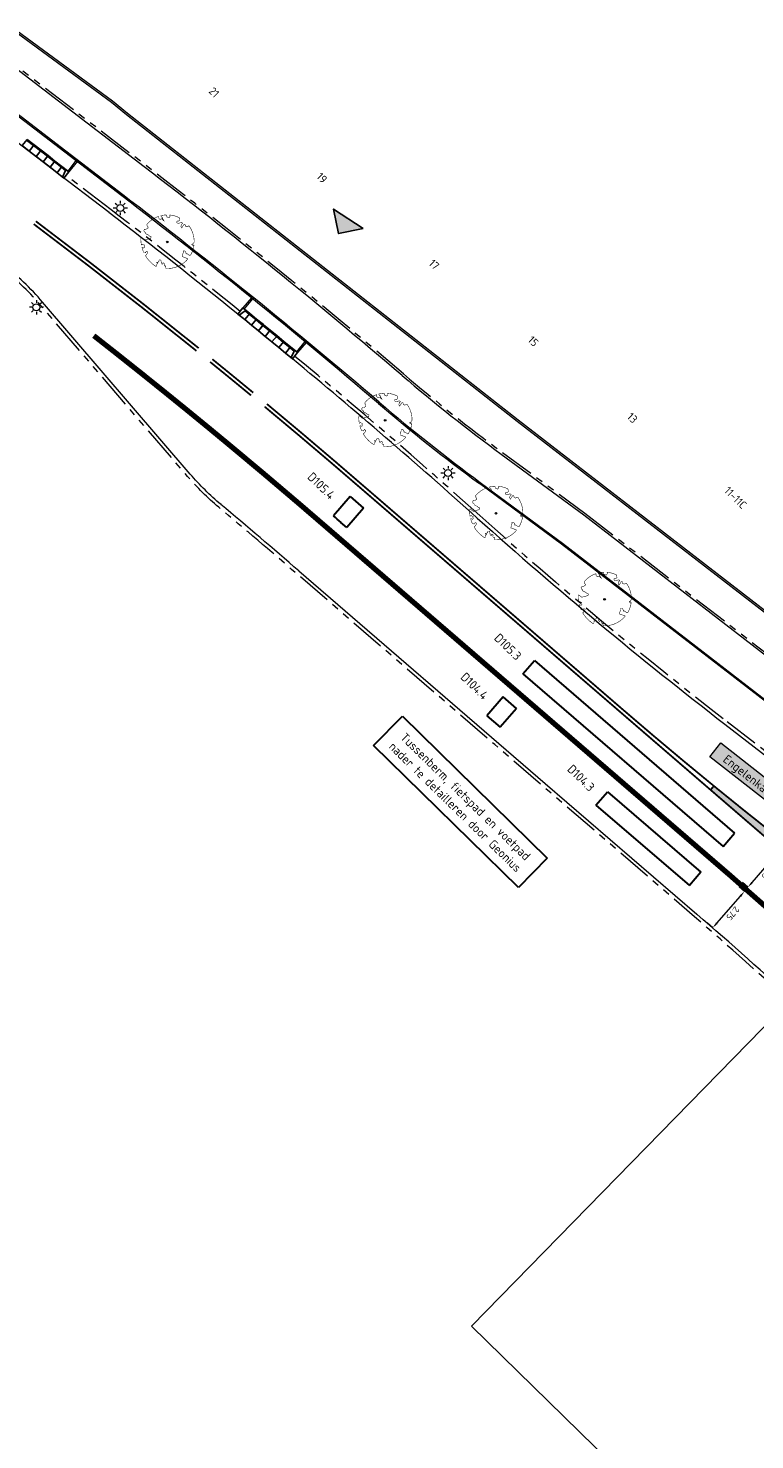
# Model space of a CAD drawing. Header units: metres. Extents: x 187485 to 190091, y 333584 to 335017.
# Tile 6 of 21: x 188952 to 188994, y 333972 to 334052. Entities that reach past the tile are written whole.
import ezdxf
from ezdxf.enums import TextEntityAlignment as Align
from ezdxf.lldxf.tags import DXFTag

# ---------------------------------------------------------------- set-up
doc = ezdxf.new("R2010")
doc.units = ezdxf.units.M
for name, pattern in [('VH-TROTTOIRBAND_180-200', [20, 10, -2, 2, -2, 2, -2]), ('VW-1-1_STREEP', [2, 1, -1]), ('VW-1-3_STREEP', [4, 1, -3])]:
    doc.linetypes.add(name, pattern=pattern)
doc.layers.get('Defpoints').update_dxf_attribs({"color": 151})
for name, color, linetype, lineweight in [('B-WE-OG-BEBOUWING-T18', 252, 'Continuous', 18), ('B-WE-OG-TOPOGRAFIE-T18', 7, 'Continuous', 18), ('N-WE-GR-BOOM-S', 7, 'Continuous', 18), ('N-WE-KL-ET_LS_OV_LICHTMAST-S', 7, 'Continuous', 25), ('N-WE-VH-KANTOPSLUITING_ELEMENT_INRIT-S', 5, 'Continuous', 25), ('N-WE-VH-KANTOPSLUITING_OPSLUITBAND_80X200-G', 5, 'VH-OPSLUITBAND_100X200', 15), ('N-WE-VH-KANTOPSLUITING_RIJWIELPADBAND_4-12 200-G', 5, 'VH-TROTTOIRBAND_180-200', 15), ('N-WE-VH-KANTOPSLUITING_TROTTOIRBAND_180 200-G', 5, 'VH-TROTTOIRBAND_180-200', 15), ('N-WE-VH-KANTOPSLUITING_TROTTOIRBAND_180 200_OENV-G', 1, 'VH-TROTTOIRBAND_180-200', 15), ('N-WE-VH-KANTOPSLUITING_VOORKANTBAND-G', 5, 'Continuous', 15), ('N-WE-VH-KANTOPSLUITING_VOORKANTBAND_OENV-G', 1, 'Continuous', 15), ('N-WE-VW-MARKERING_LANGS_STREEP_11_010_OENV-G', 1, 'VW-1-1_STREEP', 18), ('N-WE-VW-MARKERING_LANGS_STREEP_13_030_OENV-G', 1, 'VW-1-3_STREEP', 18), ('N-WE-VW-MARKERING_LANGS_STREEP_DOORGETROKKEN_010_OENV-G', 1, 'Continuous', 18), ('N-WE-VW-MARKERING_PUNTSTUK_OENV-V', 1, 'Continuous', 18), ('N-WE-VW-VRI-M', 7, 'Continuous', 20), ('N-WE-VW-VRI-ONTRUIMINGSTIJDEN_OTTO-G', 7, 'Continuous', 25), ('N-WE-VW-VRI_DETECTIELUS-T25', 7, 'Continuous', 30), ('N-WE-VW-VRI_DETECTIELUS_OENV-G', 3, 'Continuous', 30)]:
    doc.layers.add(name, color=color, linetype=linetype, lineweight=lineweight)
doc.layers.add('X-XX-AL-INRIT_LOCATIE-S', color=7, linetype='Continuous')
doc.styles.add('NLCS-ISO-M200-T18', font='NLCS-ISO.ttf', dxfattribs={"height": 0.36})
doc.styles.add('NLCS-ISO-M200-T25', font='NLCS-ISO.ttf', dxfattribs={"height": 0.5})
doc.styles.add('NLCS-ISO-M250-T18', font='NLCS-ISO.ttf', dxfattribs={"height": 0.45})
doc.styles.add('NLCS-ISO-M500-T25', font='NLCS-ISO.ttf', dxfattribs={"height": 1.25})
tags = doc.linetypes.add('VH-OPSLUITBAND_100X200', pattern=[16, 8, -2, 4, -2]).pattern_tags.tags
tags[10:11] = [DXFTag(74, 4), DXFTag(75, 0), DXFTag(340, '0'), DXFTag(46, 1.0), DXFTag(50, 0.0), DXFTag(44, 0.0), DXFTag(45, 0.0)]
tags[8:9] = [DXFTag(74, 4), DXFTag(75, 0), DXFTag(340, '0'), DXFTag(46, 1.0), DXFTag(50, 0.0), DXFTag(44, 0.0), DXFTag(45, 0.0)]
tags[6:7] = [DXFTag(74, 4), DXFTag(75, 0), DXFTag(340, '0'), DXFTag(46, 1.0), DXFTag(50, 0.0), DXFTag(44, 0.0), DXFTag(45, 0.0)]
tags[4:5] = [DXFTag(74, 4), DXFTag(75, 0), DXFTag(340, '0'), DXFTag(46, 1.0), DXFTag(50, 0.0), DXFTag(44, 0.0), DXFTag(45, 0.0)]
doc.dimstyles.new('NLCS-M200-T18-PIJL_L2_H2', dxfattribs={"dimscale": 0.2, "dimtxt": 2.5, "dimasz": 1.8, "dimexe": 2, "dimexo": 2, "dimgap": 0.7, "dimtad": 1, "dimzin": 0, "dimdsep": 46, "dimtxsty": 'NLCS-ISO-M200-T18', "dimcen": 0, "dimdle": 2, "dimclrd": 256, "dimclre": 256, "dimclrt": 256, "dimazin": 0, "dimtfac": 1, "dimtdec": 3, "dimtofl": 0, "dimtmove": 0, "dimatfit": 3, "dimfxl": 2, "dimfxlon": 1, "dimtfillclr": 256, "dimtolj": 1, "dimtzin": 0, "dimlwd": -1, "dimlwe": -1, "dimarcsym": 0})

# ---------------------------------------------------------------- blocks, each defined once
blk = doc.blocks.new('SVH-INRITELEMENT_130 150_180X450X500_RECHTS')
for p, q in [((0, 0), (0, 0.45)), ((0, 0.45), (0.5, 0.45)), ((0, 0.4), (0.3, 0.4)), ((0, 0), (0.5, 0)), ((0.3, 0.4), (0.405, 0)), ((0.5, 0), (0.5, 0.45))]:
    blk.add_line(p, q)
blk = doc.blocks.new('SVH-INRITELEMENT_130 150_180X450X500_LINKS')
for p, q in [((-0.5, 0), (-0.5, 0.45)), ((0, 0.45), (-0.5, 0.45)), ((0, 0), (-0.5, 0)), ((-0.3, 0.4), (-0.405, 0)), ((0, 0.4), (-0.3, 0.4)), ((0, 0), (0, 0.45))]:
    blk.add_line(p, q)
blk = doc.blocks.new('SVH-INRITELEMENT_130 150_180X450X500_MIDDEN')
for p, q in [((0, 0), (0, 0.45)), ((0, 0.45), (0.5, 0.45)), ((0, 0.4), (0.5, 0.4)), ((0, 0), (0.5, 0)), ((0.5, 0), (0.5, 0.45))]:
    blk.add_line(p, q)
blk = doc.blocks.new('*U90')
at = {"const_width": 0.02}
blk.add_lwpolyline([(0.087, 0.942), (0.088, 0.944), (0.09, 0.946), (0.091, 0.948), (0.093, 0.949), (0.095, 0.951), (0.096, 0.952), (0.097, 0.954), (0.099, 0.956), (0.1, 0.958), (0.102, 0.96), (0.103, 0.963), (0.103, 0.967), (0.103, 0.972), (0.103, 0.977), (0.102, 0.983), (0.095, 1.007, -0.52938), (0.106, 1.02, -0.087139), (0.444, 0.925, -0.372341), (0.457, 0.895), (0.471, 0.824), (0.436, 0.789), (0.398, 0.797), (0.353, 0.763), (0.371, 0.72), (0.417, 0.705), (0.542, 0.734), (0.573, 0.717), (0.57, 0.691), (0.541, 0.673), (0.515, 0.588), (0.549, 0.534), (0.634, 0.669, -0.504641), (0.681, 0.628, 0.331948), (0.709, 0.584, 0.282008), (0.799, 0.601), (0.791, 0.597, -0.512156), (0.833, 0.597, -0.16076), (1.019, -0.011), (0.995, -0.034), (0.995, -0.059), (0.972, -0.063), (0.975, -0.088), (0.94, -0.076), (0.929, -0.104), (0.973, -0.133), (0.987, -0.144), (1.011, -0.12, -0.106371), (0.868, -0.522), (0.741, -0.44), (0.718, -0.456), (0.702, -0.389), (0.657, -0.335), (0.605, -0.335), (0.606, -0.398), (0.566, -0.536), (0.572, -0.562), (0.601, -0.566), (0.786, -0.637, -0.236298), (-0.045, -1.003, 0.159625), (-0.069, -0.954, 0.350802), (-0.063, -0.906, -0.504641), (-0.12, -0.879), (-0.106, -0.834), (-0.129, -0.792), (-0.16, -0.796), (-0.165, -0.829), (-0.188, -0.842), (-0.216, -0.821), (-0.24, -0.695), (-0.258, -0.677), (-0.304, -0.678), (-0.317, -0.733), (-0.336, -0.739), (-0.354, -0.785), (-0.401, -0.76, 0.733583), (-0.384, -0.795, -0.861625), (-0.374, -0.826, 0.279978), (-0.409, -0.879), (-0.407, -0.881, -0.827056), (-0.442, -0.917, -0.116774), (-0.83, -0.511), (-0.823, -0.51), (-0.817, -0.508), (-0.812, -0.506), (-0.808, -0.504), (-0.805, -0.502), (-0.803, -0.5), (-0.801, -0.497), (-0.754, -0.437), (-0.752, -0.435), (-0.752, -0.433), (-0.751, -0.431), (-0.75, -0.429), (-0.75, -0.427), (-0.749, -0.425), (-0.748, -0.422), (-0.747, -0.42), (-0.746, -0.417), (-0.744, -0.414), (-0.743, -0.411), (-0.741, -0.408), (-0.739, -0.405), (-0.738, -0.401), (-0.736, -0.398), (-0.735, -0.395), (-0.734, -0.392), (-0.734, -0.389), (-0.733, -0.386), (-0.733, -0.383), (-0.733, -0.381), (-0.734, -0.379), (-0.734, -0.377), (-0.735, -0.375), (-0.736, -0.374), (-0.738, -0.374), (-0.74, -0.373), (-0.742, -0.373), (-0.744, -0.373), (-0.746, -0.373), (-0.748, -0.373), (-0.75, -0.372), (-0.753, -0.371), (-0.755, -0.37), (-0.758, -0.369), (-0.76, -0.367), (-0.763, -0.365), (-0.765, -0.363), (-0.768, -0.361), (-0.771, -0.359), (-0.773, -0.357), (-0.776, -0.355), (-0.779, -0.352), (-0.781, -0.35), (-0.83, -0.406), (-0.832, -0.403), (-0.835, -0.4), (-0.837, -0.397), (-0.839, -0.394), (-0.841, -0.39), (-0.844, -0.388), (-0.848, -0.386), (-0.855, -0.385), (-0.864, -0.386), (-0.876, -0.388), (-0.891, -0.393, -0.040997), (-0.958, -0.205), (-0.923, -0.211), (-0.893, -0.231), (-0.876, -0.216), (-0.856, -0.185), (-0.875, -0.156), (-0.865, -0.113), (-0.904, -0.11), (-0.93, -0.085), (-0.978, -0.116, -0.05814), (-0.998, 0.166), (-0.97, 0.16), (-0.86, 0.073), (-0.812, 0.089), (-0.626, 0.139), (-0.61, 0.2), (-0.682, 0.229), (-0.693, 0.252), (-0.824, 0.317), (-0.827, 0.354), (-0.872, 0.391), (-0.89, 0.428), (-0.859, 0.476), (-0.792, 0.486), (-0.73, 0.527), (-0.729, 0.568), (-0.768, 0.613), (-0.757, 0.632), (-0.773, 0.662, -0.13428), (-0.333, 0.967, -0.541727), (-0.319, 0.957), (-0.322, 0.928), (-0.321, 0.913), (-0.319, 0.902), (-0.316, 0.893), (-0.312, 0.887), (-0.307, 0.882), (-0.302, 0.878), (-0.297, 0.875), (-0.293, 0.872), (-0.289, 0.868), (-0.286, 0.865), (-0.282, 0.862), (-0.279, 0.859), (-0.276, 0.857), (-0.273, 0.855), (-0.269, 0.854), (-0.266, 0.854), (-0.262, 0.855), (-0.258, 0.857), (-0.255, 0.859), (-0.25, 0.861), (-0.246, 0.863), (-0.242, 0.865), (-0.238, 0.867), (-0.234, 0.868), (-0.229, 0.869), (-0.225, 0.87), (-0.221, 0.871), (-0.217, 0.871), (-0.213, 0.872), (-0.21, 0.873), (-0.206, 0.874), (-0.203, 0.876), (-0.2, 0.879), (-0.197, 0.882), (-0.195, 0.885), (-0.193, 0.865), (-0.188, 0.86), (-0.167, 0.824), (-0.122, 0.799), (-0.185, 0.902), (-0.184, 0.905), (-0.183, 0.908), (-0.183, 0.911), (-0.183, 0.914), (-0.184, 0.917), (-0.185, 0.92), (-0.188, 0.923), (-0.191, 0.926), (-0.194, 0.929), (-0.199, 0.933), (-0.204, 0.938), (-0.21, 0.944), (-0.216, 0.951), (-0.223, 0.959), (-0.24, 0.98, -0.543104), (-0.234, 0.996, -0.046766), (-0.047, 1.023, -0.385168), (-0.036, 1.015), (-0.03, 0.976), (-0.028, 0.964), (-0.024, 0.956), (-0.021, 0.951), (-0.017, 0.947), (-0.013, 0.946), (-0.009, 0.945), (-0.005, 0.945), (-0.002, 0.945), (0.002, 0.944), (0.005, 0.943), (0.009, 0.942), (0.012, 0.941), (0.015, 0.939), (0.019, 0.938), (0.022, 0.936), (0.025, 0.935), (0.028, 0.934), (0.031, 0.932), (0.033, 0.931), (0.036, 0.929), (0.038, 0.928), (0.04, 0.926), (0.042, 0.924), (0.044, 0.922), (0.045, 0.92), (0.046, 0.919), (0.047, 0.917), (0.048, 0.915), (0.049, 0.914), (0.051, 0.913), (0.052, 0.912), (0.054, 0.912), (0.056, 0.912), (0.058, 0.913), (0.06, 0.914), (0.062, 0.915), (0.065, 0.916), (0.067, 0.918), (0.07, 0.921), (0.072, 0.923), (0.074, 0.926), (0.076, 0.929), (0.079, 0.932), (0.081, 0.935), (0.083, 0.937), (0.085, 0.94)], format="xyb", close=True, dxfattribs=at)
blk.add_circle((0, 0), 0.03)
at = {"color": 7, "style": 'NLCS-ISO-M500-T25'}
for tag, p in [('NR', (-0.492, -0.08)), ('NAAM', (-0.492, -0.32))]:
    blk.add_attdef(tag, p, '', height=0.2, dxfattribs=at)
at = {"color": 7, "style": 'NLCS-ISO-M500-T25', "flags": 1}
for tag, p in [('WETNAAM', (-0.492, -0.56)), ('STAMDIA', (-0.492, -0.8)), ('STAMOMTR', (-0.492, -1.04)), ('OPMERKING', (-0.492, -1.28)), ('HANDH_KAPPEN', (-0.492, -1.52))]:
    blk.add_attdef(tag, p, '', height=0.2, dxfattribs=at)
blk = doc.blocks.new('*U8')
at = {"layer": 'X-XX-AL-INRIT_LOCATIE-S'}
h = blk.add_hatch(color=256, dxfattribs=at)
h.dxf.hatch_style = 1
h.paths.add_polyline_path([(1, 5), (-1, 5), (0, 4)])
blk.add_lwpolyline([(1, 5), (-1, 5), (0, 4)], close=True, dxfattribs=at)
blk = doc.blocks.new('SKL-ET_OV_LICHTMAST-SO')
at = {"color": 0, "linetype": 'ByBlock', "lineweight": 18}
for points in [[(-1.25, 0), (-2, 0)], [(-1.41, 1.41), (-0.88, 0.88)], [(0, 2), (0, 1.25)], [(0.88, 0.88), (1.41, 1.41)], [(2, 0), (1.25, 0)], [(-1.41, -1.41), (-0.88, -0.88)], [(0, -1.25), (0, -2)], [(0.88, -0.88), (1.41, -1.41)]]:
    blk.add_lwpolyline(points, dxfattribs=at)
blk.add_circle((0, 0), 1, dxfattribs=at)
blk = doc.blocks.new('*D105')
at = {"layer": 'Defpoints', "color": 0, "transparency": 16777216}
for p in [(188992.971, 334002.968), (188993.205, 334002.764), (188991.396, 334000.692)]:
    blk.add_point(p, dxfattribs=at)
at = {"layer": 'N-WE-VW-VRI-M', "transparency": 16777216}
for p, q in [((188991.399, 334001.167), (188992.734, 334002.697)), ((188992.971, 334002.968), (188992.67, 334003.231)), ((188991.163, 334000.896), (188990.861, 334001.159))]:
    blk.add_line(p, q, dxfattribs=at)
for points in [[(188992.78, 334002.657), (188992.689, 334002.736), (188992.971, 334002.968)], [(188991.445, 334001.128), (188991.354, 334001.207), (188991.163, 334000.896)]]:
    blk.add_solid(points, dxfattribs=at)
at = {"layer": 'N-WE-VW-VRI-M', "transparency": 16777216, "insert": (188992.308, 334001.722), "char_height": 0.36, "attachment_point": 5, "rotation": 228.87989, "style": 'NLCS-ISO-M200-T18'}
blk.add_mtext('\\A1;2.75', dxfattribs=at)
blk = doc.blocks.new('*D106')
at = {"layer": 'Defpoints', "color": 0, "transparency": 16777216}
for p in [(188994.97, 334005.272), (188995.203, 334005.068), (188993.395, 334002.996)]:
    blk.add_point(p, dxfattribs=at)
at = {"layer": 'N-WE-VW-VRI-M', "transparency": 16777216}
for p, q in [((188994.97, 334005.272), (188994.669, 334005.535)), ((188993.398, 334003.471), (188994.733, 334005)), ((188993.161, 334003.2), (188992.86, 334003.463))]:
    blk.add_line(p, q, dxfattribs=at)
for points in [[(188994.778, 334004.961), (188994.688, 334005.04), (188994.97, 334005.272)], [(188993.443, 334003.432), (188993.353, 334003.511), (188993.161, 334003.2)]]:
    blk.add_solid(points, dxfattribs=at)
at = {"layer": 'N-WE-VW-VRI-M', "transparency": 16777216, "insert": (188994.307, 334004.025), "char_height": 0.36, "attachment_point": 5, "rotation": 228.87989, "style": 'NLCS-ISO-M200-T18'}
blk.add_mtext('\\A1;2.75', dxfattribs=at)

msp = doc.modelspace()

# ---------------------------------------------------------------- hatches: boundary and pattern name
at = {"layer": 'N-WE-VW-MARKERING_PUNTSTUK_OENV-V'}
h = msp.add_hatch(color=256, dxfattribs=at)
h.dxf.hatch_style = 1
edge = h.paths.add_edge_path()
edge.add_line((188991.042, 334008.728), (188991.232, 334008.948))
edge.add_arc((189149.308, 334202.628), 250, 230.77968, 232.32787)
edge.add_line((188996.523, 334004.748), (188997.6, 334003.916))
edge.add_line((188997.6, 334003.916), (188997.701, 334003.839))
edge.add_line((188997.701, 334003.839), (188997.243, 334003.335))
edge.add_arc((188830.833, 333816.766), 250, 48.26868, 49.2315)
edge.add_line((188994.085, 334006.105), (188991.042, 334008.728))

# ---------------------------------------------------------------- linework, layer by layer
at = {"layer": 'N-WE-VH-KANTOPSLUITING_OPSLUITBAND_80X200-G', "ltscale": 0.2}
for p, q in [((188982.589, 334022.67), (188977.922, 334026.109)), ((189001.058, 334008.41), (188982.589, 334022.67))]:
    msp.add_line(p, q, dxfattribs=at)
at = {"layer": 'N-WE-VH-KANTOPSLUITING_OPSLUITBAND_80X200-G', "ltscale": 0.2, "flags": 128}
for points in [[(188869.231, 334116.821), (188871.199, 334113.426), (188876.13, 334109.77), (188878.404, 334107.812), (188882.139, 334104.875), (188888.829, 334099.774), (188895.74, 334094.455), (188907.178, 334085.729), (188917.256, 334078.027), (188925.721, 334071.628), (188933.007, 334065.944), (188940.175, 334060.472), (188945.08, 334056.724), (188947.029, 334055.342), (188951.036, 334052.28), (188957.092, 334047.823), (188957.956, 334047.127), (188980.124, 334029.728), (189003.547, 334011.643), (189003.547, 334011.643)], [(188954.396, 334044.911), (188944.232, 334052.698)], [(188957.628, 334042.436), (188954.396, 334044.911)], [(188955.082, 334044.386), (188954.619, 334043.796)], [(188964.982, 334036.649), (188964.499, 334036.075)], [(188968.081, 334034.113), (188967.595, 334033.542)]]:
    msp.add_lwpolyline(points, dxfattribs=at)
at = {"layer": 'N-WE-VH-KANTOPSLUITING_OPSLUITBAND_80X200-G', "ltscale": 0.2}
for centre, radius, start, end in [((188742.227, 333761.259), 354.2, 49.51589, 52.54545), ((189038.539, 334108.391), 102.2, 229.51589, 233.62077)]:
    msp.add_arc(centre, radius, start, end, dxfattribs=at)
at = {"layer": 'N-WE-VH-KANTOPSLUITING_RIJWIELPADBAND_4-12 200-G', "ltscale": 0.2, "flags": 128}
msp.add_lwpolyline([(188973.616, 334032.332, 0.01322), (188958.966, 334044.182), (188955.734, 334046.658), (188950.022, 334051.034)], format="xyb", dxfattribs=at)
at = {"layer": 'N-WE-VH-KANTOPSLUITING_RIJWIELPADBAND_4-12 200-G', "ltscale": 0.2}
msp.add_lwpolyline([(188979.227, 334027.88), (188983.914, 334024.427), (189002.4, 334010.153), (189009.67, 334004.576), (189016.028, 333999.721), (189024.425, 333993.392)], dxfattribs=at)
msp.add_arc((189038.539, 334108.391), 100, 229.51589, 233.62077, dxfattribs=at)
at = {"layer": 'N-WE-VH-KANTOPSLUITING_TROTTOIRBAND_180 200-G', "ltscale": 0.2, "flags": 128}
msp.add_lwpolyline([(188957.02, 334041.642), (188954.465, 334043.599)], dxfattribs=at)
at = {"layer": 'N-WE-VH-KANTOPSLUITING_TROTTOIRBAND_180 200-G', "ltscale": 0.2}
for start, end in [(51.03413, 52.54545), (48.13655, 50.38539)]:
    msp.add_arc((188742.227, 333761.259), 353.2, start, end, dxfattribs=at)
at = {"layer": 'N-WE-VH-KANTOPSLUITING_TROTTOIRBAND_180 200_OENV-G', "ltscale": 0.2, "flags": 128}
msp.add_lwpolyline([(189007.952, 333984.766), (189001.422, 333991.154, 0.015712), (188990.134, 334001.523), (188981.525, 334008.945), (188978.792, 334011.301), (188967.538, 334021.005, 0.004223), (188963.126, 334024.767, -0.04093), (188961.359, 334026.514), (188952.974, 334036.279, 0.051944), (188950.746, 334038.386)], format="xyb", dxfattribs=at)
msp.add_lwpolyline([(188991.981, 334012.614), (188999.469, 334006.832)], dxfattribs=at)
at = {"layer": 'N-WE-VH-KANTOPSLUITING_TROTTOIRBAND_180 200_OENV-G', "ltscale": 0.2}
msp.add_arc((189144.644, 334210.336), 249.8, 228.1365, 232.32787, dxfattribs=at)
at = {"layer": 'N-WE-VH-KANTOPSLUITING_VOORKANTBAND-G'}
for p, q in [((188979.155, 334027.783), (188983.842, 334024.331)), ((188983.842, 334024.331), (189002.327, 334010.058))]:
    msp.add_line(p, q, dxfattribs=at)
for points in [[(188869.162, 334116.741), (188871.123, 334113.358), (188876.068, 334109.692), (188878.34, 334107.735), (188882.078, 334104.796), (188888.768, 334099.695), (188895.679, 334094.376), (188907.117, 334085.649), (188917.195, 334077.947), (188925.66, 334071.549), (188932.946, 334065.865), (188940.114, 334060.393), (188945.021, 334056.643), (188946.97, 334055.261), (188950.976, 334052.2), (188957.031, 334047.744), (188957.894, 334047.049), (188980.063, 334029.649), (189003.486, 334011.564)], [(188955.019, 334044.436), (188954.556, 334043.846)], [(188965.045, 334036.599), (188964.561, 334036.025)], [(188968.02, 334034.164), (188967.533, 334033.593)], [(188977.969, 334026.173), (188982.637, 334022.734), (189001.107, 334008.473), (189008.382, 334002.893), (189014.746, 333998.032), (189022.459, 333992.219)]]:
    msp.add_lwpolyline(points, dxfattribs=at)
at = {"layer": 'N-WE-VH-KANTOPSLUITING_VOORKANTBAND-G', "flags": 128}
for points in [[(188972.239, 334030.72, 0.01322), (188957.676, 334042.499), (188954.445, 334044.975), (188944.281, 334052.761)], [(188973.538, 334032.241, 0.01322), (188958.893, 334044.087), (188955.661, 334046.563), (188949.949, 334050.939)]]:
    msp.add_lwpolyline(points, format="xyb", dxfattribs=at)
at = {"layer": 'N-WE-VH-KANTOPSLUITING_VOORKANTBAND-G', "ltscale": 0.2, "flags": 128}
for points in [[(188953.666, 334043.959), (188943.502, 334051.745)], [(188956.898, 334041.483), (188953.666, 334043.959)]]:
    msp.add_lwpolyline(points, dxfattribs=at)
at = {"layer": 'N-WE-VH-KANTOPSLUITING_VOORKANTBAND-G', "ltscale": 0.2}
for start, end in [(51.03413, 52.54545), (48.1365, 50.38539)]:
    msp.add_arc((188742.227, 333761.259), 353, start, end, dxfattribs=at)
at = {"layer": 'N-WE-VH-KANTOPSLUITING_VOORKANTBAND-G'}
for radius in [100.12, 102.12]:
    msp.add_arc((189038.539, 334108.391), radius, 229.51589, 233.62077, dxfattribs=at)
at = {"layer": 'N-WE-VH-KANTOPSLUITING_VOORKANTBAND_OENV-G'}
for p, q in [((188967.669, 334021.156), (188981.656, 334009.097)), ((188981.656, 334009.097), (188990.264, 334001.674))]:
    msp.add_line(p, q, dxfattribs=at)
msp.add_lwpolyline([(188963.255, 334024.92, -0.04093), (188961.511, 334026.644), (188953.126, 334036.409, 0.051944), (188950.868, 334038.545)], format="xyb", dxfattribs=at)
msp.add_lwpolyline([(188991.859, 334012.455), (188999.347, 334006.673)], dxfattribs=at)
for centre, radius, start, end in [((188742.227, 333761.259), 344.05, 49.06075, 50.02687), ((189144.644, 334210.336), 250, 228.1365, 232.32787), ((188830.833, 333816.766), 244.15, 45.63089, 49.2315)]:
    msp.add_arc(centre, radius, start, end, dxfattribs=at)
at = {"layer": 'N-WE-VW-MARKERING_LANGS_STREEP_11_010_OENV-G', "const_width": 0.1, "flags": 128}
for points in [[(188965.086, 334031.266, 0.002142), (188962.765, 334033.166, 0.002142)], [(188964.96, 334031.112, 0.002143), (188962.638, 334033.011, 0.002143)]]:
    msp.add_lwpolyline(points, format="xyb", dxfattribs=at)
at = {"layer": 'N-WE-VW-MARKERING_LANGS_STREEP_13_030_OENV-G', "const_width": 0.3, "flags": 128}
msp.add_lwpolyline([(189005.095, 333991.898), (189003.59, 333993.37, 0.015712), (188992.158, 334003.87), (188983.549, 334011.293), (188980.817, 334013.649), (188969.576, 334023.341, 0.005414), (188963.846, 334028.204, 0.003572), (188960.009, 334031.344, 0.003656), (188956.036, 334034.5, 0.000774)], format="xyb", dxfattribs=at)
at = {"layer": 'N-WE-VW-MARKERING_LANGS_STREEP_DOORGETROKKEN_010_OENV-G', "const_width": 0.1, "flags": 128}
for points in [[(188961.86, 334033.64, 0.008367), (188952.623, 334040.837, 0.006938)], [(188961.987, 334033.795, 0.008367), (188952.745, 334040.995, 0.006938)], [(188971.502, 334025.575, 0.005409), (188965.73, 334030.474, 0.00513)], [(188971.633, 334025.726, 0.00541), (188965.857, 334030.629, 0.00517)], [(188986.057, 334013.29, 0.006755), (188991.232, 334008.948, 0.006755)]]:
    msp.add_lwpolyline(points, format="xyb", dxfattribs=at)
for points in [[(188971.502, 334025.575), (188982.743, 334015.883)], [(188971.633, 334025.727), (188982.874, 334016.035)], [(188991.042, 334008.728), (188982.743, 334015.883)], [(188982.874, 334016.035), (188986.057, 334013.29)]]:
    msp.add_lwpolyline(points, dxfattribs=at)
at = {"layer": 'N-WE-VW-MARKERING_PUNTSTUK_OENV-V', "const_width": 0.1, "flags": 128}
msp.add_lwpolyline([(188991.042, 334008.728), (188991.232, 334008.948, 0.006755), (188996.523, 334004.748), (188997.6, 334003.916), (188997.701, 334003.839), (188997.243, 334003.335, 0.004201), (188994.085, 334006.105)], format="xyb", close=True, dxfattribs=at)
at = {"layer": 'N-WE-VW-VRI-ONTRUIMINGSTIJDEN_OTTO-G', "color": 253}
msp.add_lwpolyline([(188977.467, 333978.304), (189029.98, 333926.935), (189083.689, 333981.841), (189031.176, 334033.21)], close=True, dxfattribs=at)
at = {"layer": 'N-WE-VW-VRI_DETECTIELUS_OENV-G'}
for p, q in [((188970.586, 334025.375), (188971.344, 334024.722)), ((188970.397, 334023.624), (188970.066, 334023.909)), ((188980.389, 334015.305), (188981.042, 334016.062)), ((188981.042, 334016.062), (188992.403, 334006.267)), ((188980.389, 334015.305), (188991.75, 334005.51)), ((188979.263, 334013.999), (188978.349, 334012.938)), ((188980.02, 334013.346), (188979.263, 334013.999)), ((188980.02, 334013.346), (188979.106, 334012.285)), ((188978.349, 334012.938), (188979.106, 334012.285)), ((188984.538, 334007.866), (188985.191, 334008.623)), ((188985.191, 334008.623), (188990.493, 334004.052)), ((188984.538, 334007.866), (188989.84, 334003.295)), ((188991.75, 334005.51), (188992.403, 334006.267)), ((188990.493, 334004.052), (188989.84, 334003.295))]:
    msp.add_line(p, q, dxfattribs=at)
at = {"layer": 'N-WE-VW-VRI_DETECTIELUS_OENV-G', "flags": 128}
for points in [[(188970.586, 334025.375), (188969.64, 334024.278)], [(188971.344, 334024.722), (188970.397, 334023.624)]]:
    msp.add_lwpolyline(points, dxfattribs=at)
at = {"layer": 'N-WE-VW-VRI_DETECTIELUS_OENV-G'}
msp.add_arc((188742.156, 333761.175), 347.811, 49.0598, 49.15267, dxfattribs=at)

# ---------------------------------------------------------------- block references
at = {"layer": 'N-WE-GR-BOOM-S', "xscale": 1.5, "yscale": 1.5}
for p in [(188960.204, 334039.819), (188972.572, 334029.702), (188978.861, 334024.425), (188985.025, 334019.545)]:
    msp.add_blockref('*U90', p, dxfattribs=at)
at = {"layer": 'N-WE-KL-ET_LS_OV_LICHTMAST-S', "xscale": 0.2, "yscale": 0.2, "zscale": 0.2}
for p in [(188957.539, 334041.744), (188952.776, 334036.11), (188976.141, 334026.705)]:
    msp.add_blockref('SKL-ET_OV_LICHTMAST-SO', p, dxfattribs=at)
at = {"layer": 'N-WE-VH-KANTOPSLUITING_ELEMENT_INRIT-S'}
for name, p, rotation in [('SVH-INRITELEMENT_130 150_180X450X500_MIDDEN', (188951.977, 334045.288), 322.0118072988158), ('SVH-INRITELEMENT_130 150_180X450X500_MIDDEN', (188952.371, 334044.98), 322.0118072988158), ('SVH-INRITELEMENT_130 150_180X450X500_MIDDEN', (188952.765, 334044.673), 322.0118072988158), ('SVH-INRITELEMENT_130 150_180X450X500_MIDDEN', (188953.159, 334044.365), 322.0118072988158), ('SVH-INRITELEMENT_130 150_180X450X500_MIDDEN', (188953.553, 334044.057), 322.0118072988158), ('SVH-INRITELEMENT_130 150_180X450X500_RECHTS', (188953.948, 334043.749), 322.0118072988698), ('SVH-INRITELEMENT_130 150_180X450X500_LINKS', (188964.603, 334035.411), 320.8819983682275), ('SVH-INRITELEMENT_130 150_180X450X500_MIDDEN', (188964.602, 334035.412), 320.6789564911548), ('SVH-INRITELEMENT_130 150_180X450X500_MIDDEN', (188964.989, 334035.095), 320.6789564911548), ('SVH-INRITELEMENT_130 150_180X450X500_MIDDEN', (188965.376, 334034.778), 320.6789564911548), ('SVH-INRITELEMENT_130 150_180X450X500_MIDDEN', (188965.762, 334034.461), 320.6789564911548), ('SVH-INRITELEMENT_130 150_180X450X500_MIDDEN', (188966.149, 334034.145), 320.6789564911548), ('SVH-INRITELEMENT_130 150_180X450X500_MIDDEN', (188966.536, 334033.828), 320.6789564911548), ('SVH-INRITELEMENT_130 150_180X450X500_RECHTS', (188966.923, 334033.511), 320.6789564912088)]:
    msp.add_blockref(name, p, dxfattribs=dict(at, rotation=rotation))
at = {"layer": 'X-XX-AL-INRIT_LOCATIE-S', "rotation": 326.7847485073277}
msp.add_blockref('*U8', (188967.74, 334036.952, 47.346), dxfattribs=at)

# ---------------------------------------------------------------- texts
at = {"layer": 'B-WE-OG-BEBOUWING-T18', "style": 'NLCS-ISO-M250-T18'}
for s, p in [('21', (188962.863, 334048.313)), ('19', (188968.985, 334043.455)), ('17', (188975.349, 334038.537)), ('15', (188980.977, 334034.185)), ('13', (188986.604, 334029.833)), ('11-11C', (188992.459, 334025.305))]:
    msp.add_text(s, height=0.45, rotation=315.63, dxfattribs=at).set_placement(p, align=Align.MIDDLE)
at = {"layer": 'B-WE-OG-TOPOGRAFIE-T18', "insert": (188994.182, 334009.064), "char_height": 0.5, "width": 6.40794, "attachment_point": 2, "rotation": 321.94352, "style": 'NLCS-ISO-M200-T25', "bg_fill": 17, "box_fill_scale": 1.5, "bg_fill_color": 256, "bg_fill_true_color": 14737364, "bg_fill_transparency": 0}
msp.add_mtext('Engelenkampstraat', dxfattribs=at)

# ---------------------------------------------------------------- dimensions: what is measured, and where the dimension line sits
at = {"layer": 'N-WE-VW-VRI-M'}
for p1, p2, picture, middle in [((188993.395, 334002.996), (188995.203, 334005.068), '*D106', (188994.307, 334004.025)), ((188991.396, 334000.692), (188993.205, 334002.764), '*D105', (188992.308, 334001.722))]:
    dim = msp.add_aligned_dim(p1=p1, p2=p2, distance=0.31, dimstyle='NLCS-M200-T18-PIJL_L2_H2', dxfattribs=at)
    dim.commit()
    dim.dimension.update_dxf_attribs({"geometry": picture, "text_midpoint": middle})

# ---------------------------------------------------------------- next in the draw order: texts
at = {"layer": 'N-WE-VW-VRI_DETECTIELUS-T25', "char_height": 0.5, "attachment_point": 1, "rotation": 315.63089, "style": 'NLCS-ISO-M200-T25', "bg_fill_color": 256, "bg_fill_transparency": 0}
for s, insert, width, bg_fill, box_fill_scale in [('D105.4', (188968.469, 334026.794), 1.46908, 3, 1.2), ('D105.3', (188979.071, 334017.652), 1.46908, 3, 1.2), ('D104.4', (188977.161, 334015.437), 1.46908, 3, 1.2), ('\\pxqc;Tussenberm, fietspad en voetpad nader te detailleren door Geonius', (188973.556, 334012.199), 10.50398, 19, 2), ('D104.3', (188983.22, 334010.213), 1.46908, 3, 1.2)]:
    msp.add_mtext(s, dxfattribs=dict(at, insert=insert, width=width, bg_fill=bg_fill, box_fill_scale=box_fill_scale))

doc.saveas('drawing.dxf')
